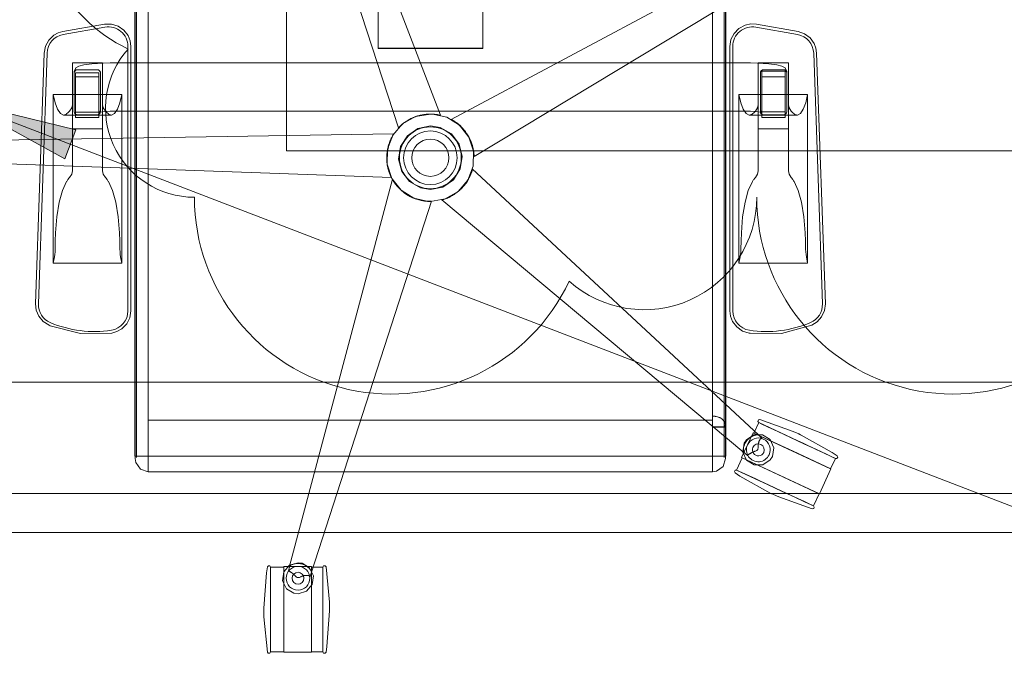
# Model space of a CAD drawing. Header units: centimetres. Extents: x -1109 to 217, y 2044 to 2913.
# Tile 8 of 36: x -760 to -685, y 2563 to 2612. Entities that reach past the tile are written whole.
import ezdxf

# ---------------------------------------------------------------- set-up
doc = ezdxf.new("R2010")
doc.units = ezdxf.units.CM
for name, color, linetype, lineweight in [('Chmurki rewizji', 130, 'Continuous', 9), ('Meble-1', 9, 'Continuous', 18), ('Notatki tekstowe', 130, 'Continuous', 9), ('Notatki tekstowe-1', 7, 'Continuous', 9)]:
    doc.layers.add(name, color=color, linetype=linetype, lineweight=lineweight)

# ---------------------------------------------------------------- blocks, each defined once
blk = doc.blocks.new('F04148_EN_Teacher-Desk - Gray with Green-888308-Wytyczne elektryczne')
at = {"layer": 'Meble-1'}
for p, q in [((45.5, -28.5), (-45.5, -28.5)), ((-45.5, -31.5), (45.5, -31.5)), ((-60, -40), (60, -40)), ((60, -40), (-60, -40))]:
    blk.add_line(p, q, dxfattribs=at)
blk = doc.blocks.new('Blocks_Tella Chair_F06375EN - Black-590145-Wytyczne elektryczne')
at = {"layer": 'Meble-1'}
for p, q in [((-10.225, 28.417), (0.782, -0.093)), ((-2.435, -1.058), (-11.866, 27.798)), ((-4, 5.043), (-4, 18.149)), ((4, 18.149), (4, 5.043)), ((-4, 5.625), (-4, 17.282)), ((4, 17.282), (4, 5.625)), ((1.583, -0.407), (28.237, 13.825)), ((29.132, 12.317), (3.34, -3.249)), ((-22.602, 11.634), (-22.602, -16.813)), ((-22.602, -20.665), (-22.602, 11.342)), ((-22.57, 11.659), (-22.57, -16.813)), ((-22.57, -16.826), (-22.57, 11.646)), ((-22.57, 11.504), (-22.57, -20.653)), ((-22.57, 11.504), (-22.57, -20.653)), ((-22.57, 11.491), (-22.57, -20.665)), ((-22.479, -16.819), (-22.479, 11.652)), ((-22.479, -20.659), (-22.479, 11.501)), ((-21.576, 11.574), (-21.576, -16.895)), ((-21.576, -20.583), (-21.576, 11.574)), ((-21.573, -16.813), (-21.573, 11.656)), ((-21.573, -16.895), (-21.573, 11.574)), ((-21.573, -20.583), (-21.573, 11.574)), ((-21.573, -16.895), (-21.573, 11.574)), ((-21.573, 11.534), (-21.573, -14.34)), ((-21.573, 11.491), (-21.573, -20.665)), ((21.573, 11.656), (21.573, -16.813)), ((21.573, 11.574), (21.573, -16.895)), ((21.573, -20.583), (21.573, 11.574)), ((21.573, -16.895), (21.573, 11.574)), ((21.573, -14.34), (21.573, 11.534)), ((21.573, -20.665), (21.573, 11.491)), ((21.576, 11.574), (21.576, -20.583)), ((21.576, -16.895), (21.576, 11.574)), ((22.479, 11.653), (22.479, -16.819)), ((22.479, 11.5), (22.479, -20.659)), ((22.57, 11.656), (22.57, -16.813)), ((22.57, 11.643), (22.57, -16.826)), ((22.57, -20.653), (22.57, 11.507)), ((22.57, -20.653), (22.57, 11.507)), ((22.57, 11.494), (22.57, -20.665)), ((22.602, -16.813), (22.602, 11.634)), ((22.602, 11.342), (22.602, -20.665)), ((-24.927, 6.865), (-28.114, 6.303)), ((28.114, 6.303), (24.927, 6.865)), ((-24.888, 6.646), (-28.075, 6.084)), ((-28.075, 6.084), (-24.888, 6.646)), ((-24.888, 6.646), (-28.075, 6.084)), ((-28.075, 6.084), (-24.888, 6.646)), ((28.075, 6.084), (24.888, 6.646)), ((24.888, 6.646), (28.075, 6.084)), ((28.075, 6.084), (24.888, 6.646)), ((24.888, 6.646), (28.075, 6.084)), ((-4, 5.625), (-4, 5.009)), ((4, 5.009), (4, 5.625)), ((-29.536, 4.667), (-30.206, -14.502)), ((-29.313, 4.659), (-29.983, -14.509)), ((-29.983, -14.509), (-29.313, 4.659)), ((-29.313, 4.659), (-29.983, -14.509)), ((-29.983, -14.509), (-29.313, 4.659)), ((-23.128, -15.046), (-23.128, 5.169)), ((-23.128, 5.169), (-23.128, -15.046)), ((-23.128, -15.046), (-23.128, 5.169)), ((-23.128, 5.169), (-23.128, -15.046)), ((-22.905, -15.046), (-22.905, 5.169)), ((-4, 5.009), (-4, 5.043)), ((-4, 5.043), (4, 5.043)), ((-4, 5.009), (4, 5.009)), ((4, 5.043), (4, 5.009)), ((22.905, 5.169), (22.905, -15.046)), ((23.128, 5.169), (23.128, -15.046)), ((23.128, -15.046), (23.128, 5.169)), ((23.128, 5.169), (23.128, -15.046)), ((23.128, -15.046), (23.128, 5.169)), ((29.983, -14.509), (29.313, 4.659)), ((29.313, 4.659), (29.983, -14.509)), ((29.983, -14.509), (29.313, 4.659)), ((29.313, 4.659), (29.983, -14.509)), ((30.206, -14.502), (29.536, 4.667)), ((-27.375, -1.143), (-27.375, 3.923)), ((-27.375, 3.923), (-25.07, 3.923)), ((-27.375, 3.923), (-27.375, 0.712)), ((-25.07, 3.923), (-25.07, -1.143)), ((-25.07, 0.712), (-25.07, 3.923)), ((-6.236, 3.911), (-24.489, 3.911)), ((24.489, 3.911), (-6.236, 3.911)), ((25.07, 3.923), (25.07, -1.143)), ((25.07, 3.923), (27.375, 3.923)), ((25.07, 0.712), (25.07, 3.923)), ((27.375, -1.143), (27.375, 3.923)), ((27.375, 3.923), (27.375, 0.712)), ((-27.249, 3.262), (-27.249, 3.141)), ((-27.249, 3.141), (-27.249, 0.181)), ((-27.141, 0.135), (-27.141, 3.146)), ((-27.141, 3.146), (-25.344, 3.146)), ((-27.141, 2.856), (-27.141, 3.146)), ((-25.484, 3.388), (-26.999, 3.388)), ((-25.344, 3.146), (-25.344, 0.135)), ((-25.344, 3.146), (-25.344, 2.856)), ((-25.234, 3.262), (-25.234, 0.302)), ((-25.234, 3.141), (-25.234, 3.262)), ((-25.234, 0.181), (-25.234, 3.141)), ((25.234, 0.302), (25.234, 3.262)), ((25.234, 3.262), (25.234, 3.141)), ((25.234, 3.141), (25.234, 0.181)), ((25.344, 2.856), (25.344, 3.288)), ((25.344, 3.288), (25.344, 0.17)), ((25.344, 3.288), (27.141, 3.288)), ((25.484, 3.388), (26.999, 3.388)), ((27.141, 0.17), (27.141, 3.288)), ((27.141, 3.288), (27.141, 2.856)), ((27.249, 3.141), (27.249, 3.262)), ((27.249, 0.181), (27.249, 3.141)), ((-27.141, -0.263), (-27.141, 2.856)), ((-25.344, 2.856), (-27.141, 2.856)), ((-25.344, 2.856), (-25.344, -0.263)), ((25.344, -0.263), (25.344, 2.856)), ((27.141, 2.856), (25.344, 2.856)), ((27.141, 2.856), (27.141, -0.263)), ((-28.852, 1.5), (-23.593, 1.5)), ((-28.852, 1.5), (-28.852, -11.389)), ((-23.593, -11.389), (-23.593, 1.5)), ((23.593, 1.5), (28.852, 1.5)), ((23.593, -11.389), (23.593, 1.5)), ((28.852, 1.5), (28.852, -11.389)), ((-27.82, 0.009), (-27.832, 0)), ((-25.344, 0.135), (-27.141, 0.135)), ((-27.141, 0.135), (-27.141, -0.263)), ((-25.344, -0.263), (-25.344, 0.135)), ((-24.613, 0), (-24.625, 0.009)), ((-24.489, 0.21), (-6.236, 0.21)), ((-6.236, 0.21), (24.489, 0.21)), ((24.613, 0), (24.625, 0.009)), ((25.344, 0.17), (25.344, -0.263)), ((25.344, 0.17), (27.141, 0.17)), ((27.141, -0.263), (27.141, 0.17)), ((27.82, 0.009), (27.832, 0)), ((-28.039, -0.079), (-24.406, -0.079)), ((-27.141, -0.263), (-25.344, -0.263)), ((-26.999, -0.066), (-25.484, -0.066)), ((24.406, -0.079), (28.039, -0.079)), ((25.344, -0.263), (27.141, -0.263)), ((26.999, -0.066), (25.484, -0.066)), ((-33.439, -2.007), (-2.818, -1.5)), ((-27.375, -4.354), (-27.375, -1.143)), ((-27.375, -1.143), (-25.07, -1.143)), ((-25.07, -1.143), (-25.07, -4.354)), ((-2.809, -1.532), (-2.818, -1.5)), ((-2.818, -1.5), (-2.809, -1.532)), ((25.07, -1.143), (27.375, -1.143)), ((25.07, -1.143), (25.07, -4.354)), ((27.375, -4.354), (27.375, -1.143)), ((-2.977, -4.858), (-33.423, -3.761)), ((3.207, -4.192), (25.093, -24.532)), ((-10.772, -34.562), (-2.908, -4.987)), ((0.084, -6.654), (-9.08, -35.025)), ((23.959, -25.869), (0.868, -6.569)), ((-28.852, -11.389), (-28.757, -10.914)), ((-23.689, -10.914), (-23.593, -11.389)), ((23.689, -10.914), (23.593, -11.389)), ((28.852, -11.389), (28.757, -10.914)), ((-28.852, -11.389), (-23.593, -11.389)), ((23.593, -11.389), (28.852, -11.389)), ((-21.573, -23.404), (-21.573, -14.34)), ((21.573, -14.34), (21.573, -23.404)), ((-22.602, -23.918), (-22.602, -16.813)), ((-22.57, -16.813), (-22.57, -23.918)), ((-22.57, -16.826), (-22.57, -23.789)), ((-21.576, -23.085), (-21.576, -16.895)), ((-21.573, -23.918), (-21.573, -16.813)), ((-21.573, -16.895), (-21.573, -23.404)), ((-21.573, -16.895), (-21.573, -23.087)), ((21.573, -23.939), (21.573, -16.813)), ((21.573, -23.404), (21.573, -16.895)), ((21.573, -16.895), (21.573, -23.105)), ((21.576, -16.895), (21.576, -23.085)), ((22.57, -23.939), (22.57, -16.813)), ((22.57, -23.809), (22.57, -16.826)), ((22.602, -16.813), (22.602, -23.918)), ((-22.602, -20.665), (-22.602, -25.808)), ((-22.57, -25.991), (-22.57, -20.653)), ((-22.57, -25.808), (-22.57, -20.665)), ((-21.576, -20.583), (-21.576, -26.987)), ((-21.573, -20.583), (-21.573, -26.985)), ((-21.573, -25.808), (-21.573, -20.665)), ((21.573, -20.583), (21.573, -26.985)), ((21.573, -25.808), (21.573, -20.665)), ((21.576, -26.987), (21.576, -20.583)), ((22.57, -20.653), (22.57, -25.991)), ((22.57, -20.665), (22.57, -25.808)), ((22.602, -25.808), (22.602, -20.665)), ((-21.576, -23.085), (-21.576, -27.348)), ((-21.573, -27.346), (-21.573, -23.087)), ((21.573, -23.918), (21.573, -23.087)), ((21.573, -23.087), (21.573, -27.346)), ((21.573, -23.939), (21.573, -23.105)), ((21.576, -27.348), (21.576, -23.085)), ((-22.602, -23.918), (-22.602, -26.166)), ((-22.57, -26.349), (-22.57, -23.789)), ((-22.57, -26.166), (-22.57, -23.918)), ((-21.573, -23.404), (21.573, -23.404)), ((-21.573, -23.918), (-21.573, -26.166)), ((21.573, -26.166), (21.573, -23.918)), ((21.573, -23.918), (22.57, -23.918)), ((21.573, -23.939), (22.57, -23.939)), ((22.57, -23.789), (22.57, -26.349)), ((22.57, -23.918), (22.57, -26.166)), ((22.602, -26.166), (22.602, -23.918)), ((25.111, -23.595), (24.741, -24.387)), ((30.979, -26.331), (25.111, -23.595)), ((30.979, -26.331), (25.111, -23.595)), ((23.8, -26.265), (24.687, -24.362)), ((23.8, -26.265), (24.687, -24.362)), ((30.635, -27.135), (24.687, -24.362)), ((24.687, -24.362), (27.737, -25.784)), ((30.61, -27.123), (24.741, -24.387)), ((30.61, -27.123), (24.741, -24.387)), ((28.164, -24.457), (28.26, -24.502)), ((28.26, -24.502), (28.356, -24.547)), ((-22.602, -26.163), (-22.602, -25.808)), ((-22.602, -26.166), (22.602, -26.166)), ((-22.57, -25.808), (-22.57, -26.163)), ((-22.57, -25.991), (-22.57, -26.346)), ((-22.57, -25.991), (-22.57, -26.346)), ((-22.57, -26.166), (-21.573, -26.166)), ((-22.57, -26.346), (-22.57, -26.349)), ((-22.479, -26.254), (-22.479, -25.9)), ((-22.479, -26.258), (-22.479, -26.254)), ((-21.573, -25.808), (-21.573, -26.163)), ((21.573, -25.808), (21.573, -26.163)), ((21.573, -26.166), (22.57, -26.166)), ((22.479, -25.9), (22.479, -26.254)), ((22.479, -26.254), (22.479, -26.258)), ((22.57, -26.163), (22.57, -25.808)), ((22.57, -26.346), (22.57, -25.991)), ((22.57, -26.346), (22.57, -25.991)), ((22.57, -26.349), (22.57, -26.346)), ((22.602, -25.808), (22.602, -26.163)), ((23.854, -26.29), (23.42, -27.22)), ((26.849, -27.687), (23.8, -26.265)), ((23.8, -26.265), (29.748, -29.039)), ((29.722, -29.027), (23.854, -26.29)), ((29.722, -29.027), (23.854, -26.29)), ((30.635, -27.135), (27.737, -25.784)), ((30.61, -27.123), (30.979, -26.331)), ((-21.576, -27.341), (-21.576, -26.987)), ((-21.573, -27.34), (-21.573, -26.985)), ((21.573, -27.34), (21.573, -26.985)), ((21.576, -26.987), (21.576, -27.341)), ((-21.576, -27.348), (21.576, -27.348)), ((23.42, -27.22), (29.289, -29.956)), ((23.42, -27.22), (29.289, -29.956)), ((26.849, -27.687), (29.748, -29.039)), ((29.748, -29.039), (30.635, -27.135)), ((30.635, -27.135), (29.748, -29.039)), ((26.14, -29.049), (26.043, -29.005)), ((26.236, -29.094), (26.14, -29.049)), ((29.289, -29.956), (29.722, -29.027)), ((-11.198, -37.95), (-11.198, -34.585)), ((-11.198, -34.585), (-11.198, -41.148)), ((-11.198, -34.585), (-9.098, -34.585)), ((-11.198, -34.585), (-9.098, -34.585)), ((-9.098, -41.148), (-9.098, -34.585)), ((-9.098, -34.585), (-9.098, -37.95)), ((-11.198, -34.645), (-12.224, -34.645)), ((-12.224, -34.645), (-12.224, -41.12)), ((-12.224, -34.645), (-12.224, -41.12)), ((-11.198, -41.12), (-11.198, -34.645)), ((-11.198, -41.12), (-11.198, -34.645)), ((-8.224, -34.645), (-9.098, -34.645)), ((-9.098, -41.12), (-9.098, -34.645)), ((-9.098, -41.12), (-9.098, -34.645)), ((-8.224, -41.12), (-8.224, -34.645)), ((-8.224, -41.12), (-8.224, -34.645)), ((-12.732, -37.882), (-12.733, -37.776)), ((-12.733, -37.988), (-12.732, -37.882)), ((-11.198, -37.95), (-11.198, -41.148)), ((-9.098, -41.148), (-9.098, -37.95)), ((-7.715, -37.776), (-7.715, -37.882)), ((-7.715, -37.882), (-7.715, -37.988)), ((-12.224, -41.12), (-11.198, -41.12)), ((-11.198, -41.148), (-9.098, -41.148)), ((-9.098, -41.148), (-11.198, -41.148)), ((-9.098, -41.12), (-8.224, -41.12))]:
    blk.add_line(p, q, dxfattribs=at)
at = {"layer": 'Meble-1', "flags": 128}
for points in [[(-24.927, 6.865), (-24.397, 6.876), (-23.888, 6.725), (-23.45, 6.426), (-23.123, 6.007), (-22.958, 5.593), (-22.905, 5.169)], [(22.905, 5.169), (22.987, 5.693), (23.224, 6.167), (23.594, 6.547), (24.063, 6.796), (24.5, 6.887), (24.927, 6.865)], [(-29.536, 4.667), (-29.436, 5.188), (-29.183, 5.654), (-28.799, 6.021), (-28.465, 6.202), (-28.114, 6.303)], [(28.114, 6.303), (28.616, 6.132), (29.042, 5.816), (29.352, 5.385), (29.485, 5.029), (29.536, 4.667)], [(-27.249, 3.262), (-27.125, 3.521), (-26.889, 3.652), (-26.503, 3.756), (-25.881, 3.846), (-25.016, 3.902), (-24.489, 3.911)], [(27.249, 3.262), (27.125, 3.521), (26.889, 3.652), (26.503, 3.756), (25.881, 3.846), (25.016, 3.902), (24.489, 3.911)], [(-27.832, 0), (-28.067, -0.078), (-28.299, 0.047), (-28.516, 0.366), (-28.704, 0.86), (-28.852, 1.5)], [(-23.593, 1.5), (-23.741, 0.86), (-23.929, 0.366), (-24.146, 0.047), (-24.378, -0.078), (-24.613, 0)], [(23.593, 1.5), (23.741, 0.86), (23.929, 0.366), (24.146, 0.047), (24.378, -0.078), (24.613, 0)], [(27.832, 0), (28.067, -0.078), (28.299, 0.047), (28.516, 0.366), (28.704, 0.86), (28.852, 1.5)], [(-27.594, 0.216), (-27.698, 0.112), (-27.82, 0.009)], [(-27.375, 0.712), (-27.43, 0.463), (-27.594, 0.216)], [(-25.234, 0.302), (-25.312, 0.134), (-25.325, 0.126)], [(-25.325, 0.126), (-25.222, 0.154), (-24.875, 0.197), (-24.489, 0.21)], [(-24.851, 0.216), (-25.015, 0.463), (-25.07, 0.712)], [(-24.625, 0.009), (-24.748, 0.112), (-24.851, 0.216)], [(0, 0), (-1.127, -0.196), (-2.122, -0.76), (-2.869, -1.627), (-3.279, -2.695), (-3.304, -3.839), (-2.943, -4.925), (-2.237, -5.825), (-1.268, -6.433), (-0.151, -6.68), (0, -6.683)], [(0, -6.683), (1.127, -6.488), (2.122, -5.923), (2.869, -5.056), (3.279, -3.988), (3.304, -2.844), (2.943, -1.759), (2.237, -0.859), (1.268, -0.25), (0.151, -0.003), (0, 0)], [(25.325, 0.126), (25.222, 0.154), (24.875, 0.197), (24.489, 0.21)], [(24.625, 0.009), (24.748, 0.112), (24.851, 0.216)], [(24.851, 0.216), (25.015, 0.463), (25.07, 0.712)], [(25.234, 0.302), (25.312, 0.134), (25.325, 0.126)], [(27.375, 0.712), (27.43, 0.463), (27.594, 0.216)], [(27.594, 0.216), (27.698, 0.112), (27.82, 0.009)], [(-0.633, -0.061), (-0.318, -0.015), (0, 0)], [(0, 0), (0.394, -0.023), (0.782, -0.093)], [(0, -0.911), (-0.954, -1.106), (-1.755, -1.66), (-2.275, -2.484), (-2.429, -3.445), (-2.193, -4.39), (-1.605, -5.167), (-0.76, -5.651), (0, -5.773)], [(0, -5.773), (0.954, -5.578), (1.755, -5.024), (2.275, -4.2), (2.429, -3.238), (2.193, -2.293), (1.605, -1.516), (0.76, -1.033), (0, -0.911)], [(-3.33, -3.065), (-3.164, -2.266), (-2.809, -1.532)], [(3.247, -2.553), (3.312, -2.898), (3.34, -3.249)], [(-27.594, -4.849), (-27.43, -4.603), (-27.375, -4.354)], [(-25.07, -4.354), (-25.015, -4.603), (-24.851, -4.849)], [(25.07, -4.354), (25.015, -4.603), (24.851, -4.849)], [(27.594, -4.849), (27.43, -4.603), (27.375, -4.354)], [(-28.664, -9.085), (-28.567, -7.857), (-28.385, -6.75), (-28.131, -5.833), (-27.82, -5.163)], [(-24.625, -5.163), (-24.314, -5.833), (-24.06, -6.75), (-23.879, -7.857), (-23.781, -9.085)], [(-2.908, -4.987), (-2.578, -5.468), (-2.168, -5.884)], [(24.625, -5.163), (24.314, -5.833), (24.06, -6.75), (23.879, -7.857), (23.781, -9.085)], [(28.664, -9.085), (28.567, -7.857), (28.385, -6.75), (28.131, -5.833), (27.82, -5.163)], [(0, -6.683), (0.024, -6.683), (0.048, -6.683)], [(1.408, -6.372), (1.142, -6.482), (0.868, -6.569)], [(-28.699, -10.331), (-28.686, -9.706), (-28.664, -9.085)], [(-23.781, -9.085), (-23.759, -9.706), (-23.746, -10.331)], [(23.781, -9.085), (23.759, -9.706), (23.746, -10.331)], [(28.699, -10.331), (28.686, -9.706), (28.664, -9.085)], [(-28.757, -10.914), (-28.727, -10.733), (-28.708, -10.537), (-28.699, -10.331)], [(-23.746, -10.331), (-23.737, -10.537), (-23.718, -10.733), (-23.689, -10.914)], [(23.746, -10.331), (23.737, -10.537), (23.718, -10.733), (23.689, -10.914)], [(28.757, -10.914), (28.727, -10.733), (28.708, -10.537), (28.699, -10.331)], [(-29.159, -16.147), (-29.609, -15.867), (-29.953, -15.462), (-30.153, -14.989), (-30.206, -14.502)], [(-22.905, -15.046), (-22.987, -15.57), (-23.224, -16.045), (-23.594, -16.424), (-23.968, -16.638), (-24.366, -16.749)], [(24.366, -16.749), (23.86, -16.588), (23.427, -16.281), (23.108, -15.857), (22.954, -15.455), (22.905, -15.046)], [(30.206, -14.502), (30.142, -15.028), (29.922, -15.511), (29.578, -15.893), (29.159, -16.147)], [(-24.366, -16.749), (-26.759, -16.788), (-29.075, -16.182), (-29.159, -16.147)], [(29.159, -16.147), (26.849, -16.777), (24.455, -16.762), (24.366, -16.749)], [(-22.479, -23.854), (-22.479, -22.38), (-22.479, -20.693), (-22.479, -18.865), (-22.479, -16.975), (-22.479, -16.819)], [(22.479, -16.819), (22.479, -18.71), (22.479, -20.546), (22.479, -22.248), (22.479, -23.742), (22.479, -23.874)], [(-22.57, -20.653), (-22.57, -22.051), (-22.57, -23.367), (-22.57, -24.497), (-22.57, -25.353), (-22.57, -25.866), (-22.57, -25.991)], [(-22.479, -25.9), (-22.479, -25.608), (-22.479, -24.947), (-22.479, -23.971), (-22.479, -22.757), (-22.479, -21.403), (-22.479, -20.659)], [(22.479, -20.659), (22.479, -22.044), (22.479, -23.346), (22.479, -24.461), (22.479, -25.298), (22.479, -25.792), (22.479, -25.9)], [(22.57, -25.991), (22.57, -25.698), (22.57, -25.036), (22.57, -24.058), (22.57, -22.839), (22.57, -21.475), (22.57, -20.653)], [(-22.57, -26.349), (-22.57, -26.156), (-22.57, -25.625), (-22.57, -24.894), (-22.57, -24.151), (-22.57, -23.789)], [(-22.479, -23.854), (-22.479, -24.495), (-22.479, -25.233), (-22.479, -25.866), (-22.479, -26.219), (-22.479, -26.258)], [(22.479, -26.258), (22.479, -26.065), (22.479, -25.538), (22.479, -24.822), (22.479, -24.113), (22.479, -23.854)], [(22.57, -23.789), (22.57, -24.448), (22.57, -25.211), (22.57, -25.879), (22.57, -26.282), (22.57, -26.349)], [(25.111, -23.595), (25.042, -23.501), (25.083, -23.392), (25.194, -23.367)], [(30.979, -26.331), (30.802, -26.248), (30.291, -26.01), (29.508, -25.645), (28.549, -25.198), (27.529, -24.722), (26.571, -24.276), (25.791, -23.912), (25.284, -23.676), (25.111, -23.595)], [(25.111, -23.595), (25.288, -23.678), (25.799, -23.916), (26.582, -24.281), (27.541, -24.728), (28.561, -25.204), (29.519, -25.65), (30.299, -26.014), (30.806, -26.25), (30.979, -26.331)], [(25.194, -23.367), (27.756, -24.273), (28.164, -24.457)], [(26.156, -26.18), (26.256, -25.51), (25.975, -24.895), (25.404, -24.532), (24.727, -24.538), (24.163, -24.913), (23.997, -25.173)], [(28.164, -24.457), (28.208, -24.477), (28.3, -24.52), (28.355, -24.546), (28.356, -24.547)], [(28.356, -24.547), (28.312, -24.526), (28.22, -24.483), (28.165, -24.457), (28.164, -24.457)], [(28.356, -24.547), (30.729, -25.871), (31.1, -26.121)], [(23.997, -25.173), (23.898, -25.843), (24.179, -26.459), (24.75, -26.822), (25.427, -26.815), (25.99, -26.44), (26.156, -26.18)], [(-21.573, -27.346), (-22.161, -27.155), (-22.522, -26.654), (-22.57, -26.349)], [(22.57, -26.349), (22.379, -26.936), (21.878, -27.298), (21.573, -27.346)], [(31.1, -26.121), (31.152, -26.225), (31.093, -26.326), (30.979, -26.331)], [(23.3, -27.43), (23.248, -27.326), (23.307, -27.226), (23.42, -27.22)], [(26.043, -29.005), (23.67, -27.68), (23.3, -27.43)], [(23.42, -27.22), (23.598, -27.303), (24.109, -27.541), (24.891, -27.906), (25.851, -28.353), (26.871, -28.829), (27.829, -29.276), (28.608, -29.639), (29.116, -29.876), (29.289, -29.956)], [(29.289, -29.956), (29.111, -29.874), (28.6, -29.636), (27.818, -29.271), (26.859, -28.823), (25.838, -28.347), (24.88, -27.901), (24.101, -27.537), (23.594, -27.301), (23.42, -27.22)], [(26.236, -29.094), (26.191, -29.074), (26.099, -29.031), (26.044, -29.005), (26.043, -29.005)], [(26.043, -29.005), (26.087, -29.025), (26.179, -29.068), (26.235, -29.094), (26.236, -29.094)], [(29.205, -30.184), (26.643, -29.278), (26.236, -29.094)], [(29.289, -29.956), (29.358, -30.05), (29.316, -30.159), (29.205, -30.184)], [(-12.733, -37.776), (-12.535, -35.066), (-12.465, -34.624)], [(-12.465, -34.624), (-12.393, -34.533), (-12.277, -34.544), (-12.224, -34.645)], [(-10.125, -34.303), (-10.774, -34.495), (-11.213, -35.01), (-11.301, -35.681), (-11.009, -36.292), (-10.431, -36.645), (-10.125, -36.685)], [(-10.125, -36.685), (-9.476, -36.492), (-9.037, -35.977), (-8.949, -35.306), (-9.241, -34.696), (-9.819, -34.343), (-10.125, -34.303)], [(-8.224, -34.645), (-8.168, -34.543), (-8.052, -34.534), (-7.982, -34.624)], [(-7.982, -34.624), (-7.72, -37.329), (-7.715, -37.776)], [(-12.224, -34.645), (-12.224, -34.841), (-12.224, -35.404), (-12.224, -36.268), (-12.224, -37.326), (-12.224, -38.452), (-12.224, -39.509), (-12.224, -40.369), (-12.224, -40.929), (-12.224, -41.12)], [(-12.224, -41.12), (-12.224, -40.924), (-12.224, -40.36), (-12.224, -39.497), (-12.224, -38.438), (-12.224, -37.313), (-12.224, -36.256), (-12.224, -35.395), (-12.224, -34.836), (-12.224, -34.645)], [(-8.224, -41.12), (-8.224, -40.924), (-8.224, -40.36), (-8.224, -39.497), (-8.224, -38.438), (-8.224, -37.313), (-8.224, -36.256), (-8.224, -35.395), (-8.224, -34.836), (-8.224, -34.645)], [(-8.224, -34.645), (-8.224, -34.841), (-8.224, -35.404), (-8.224, -36.268), (-8.224, -37.326), (-8.224, -38.452), (-8.224, -39.509), (-8.224, -40.369), (-8.224, -40.929), (-8.224, -41.12)], [(-12.733, -37.988), (-12.733, -37.94), (-12.733, -37.838), (-12.733, -37.777), (-12.733, -37.776)], [(-12.733, -37.776), (-12.733, -37.825), (-12.733, -37.926), (-12.733, -37.987), (-12.733, -37.988)], [(-12.465, -41.14), (-12.727, -38.436), (-12.733, -37.988)], [(-7.715, -37.988), (-7.912, -40.699), (-7.982, -41.14)], [(-7.715, -37.776), (-7.715, -37.825), (-7.715, -37.926), (-7.715, -37.987), (-7.715, -37.988)], [(-7.715, -37.988), (-7.715, -37.94), (-7.715, -37.838), (-7.715, -37.777), (-7.715, -37.776)], [(-12.224, -41.12), (-12.28, -41.222), (-12.396, -41.23), (-12.465, -41.14)], [(-7.982, -41.14), (-8.055, -41.232), (-8.171, -41.22), (-8.224, -41.12)]]:
    blk.add_lwpolyline(points, dxfattribs=at)
at = {"layer": 'Meble-1'}
for centre, radius, start, end in [((-27.814, 4.607), 1.5, 100, 178), ((-27.814, 4.607), 1.5, 100, 178), ((-27.814, 4.607), 1.5, 100, 178), ((-27.814, 4.607), 1.5, 100, 178), ((-24.628, 5.169), 1.5, 360, 100), ((-24.628, 5.169), 1.5, 360, 100), ((-24.628, 5.169), 1.5, 360, 100), ((-24.628, 5.169), 1.5, 360, 100), ((24.628, 5.169), 1.5, 80, 180), ((24.628, 5.169), 1.5, 80, 180), ((24.628, 5.169), 1.5, 80, 180), ((24.628, 5.169), 1.5, 80, 180), ((27.814, 4.607), 1.5, 2, 80), ((27.814, 4.607), 1.5, 2, 80), ((27.814, 4.607), 1.5, 2, 80), ((27.814, 4.607), 1.5, 2, 80), ((0, -3.342), 2.364, 90, 270), ((0, -3.342), 2.364, 90, 270), ((0, -3.342), 2.048, 90, 270), ((0, -3.342), 2.364, 270, 90), ((0, -3.342), 2.364, 270, 90), ((0, -3.342), 2.048, 270, 90), ((0, -3.342), 1.422, 90, 270), ((0, -3.342), 1.422, 90, 270), ((0, -3.342), 1.422, 270, 90), ((0, -3.342), 1.422, 270, 90), ((-28.484, -14.562), 1.5, 178, 246.94405), ((-28.484, -14.562), 1.5, 178, 246.94405), ((-28.484, -14.562), 1.5, 178, 246.94405), ((-28.484, -14.562), 1.5, 178, 246.94405), ((-24.628, -15.046), 1.5, 278.74742, 360), ((-24.628, -15.046), 1.5, 278.74742, 360), ((-24.628, -15.046), 1.5, 278.74742, 360), ((-24.628, -15.046), 1.5, 278.74742, 360), ((24.628, -15.046), 1.5, 180, 261.25258), ((24.628, -15.046), 1.5, 180, 261.25258), ((24.628, -15.046), 1.5, 180, 261.25258), ((24.628, -15.046), 1.5, 180, 261.25258), ((28.484, -14.562), 1.5, 293.05595, 2), ((28.484, -14.562), 1.5, 293.05595, 2), ((28.484, -14.562), 1.5, 293.05595, 2), ((28.484, -14.562), 1.5, 293.05595, 2), ((-25.706, -8.036), 8.592, 246.94405, 278.74742), ((-25.706, -8.036), 8.592, 246.94405, 278.74742), ((-25.706, -8.036), 8.592, 246.94405, 278.74742), ((-25.706, -8.036), 8.592, 246.94405, 278.74742), ((25.706, -8.036), 8.592, 261.25258, 293.05595), ((25.706, -8.036), 8.592, 261.25258, 293.05595), ((25.706, -8.036), 8.592, 261.25258, 293.05595), ((25.706, -8.036), 8.592, 261.25258, 293.05595), ((25.077, -25.677), 0.909, 335, 155), ((25.077, -25.677), 0.909, 335, 155), ((25.077, -25.677), 0.909, 155, 335), ((25.077, -25.677), 0.909, 155, 335), ((25.077, -25.677), 0.454, 155, 335), ((25.077, -25.677), 0.454, 155, 335), ((25.077, -25.677), 0.454, 335, 155), ((25.077, -25.677), 0.454, 335, 155), ((-10.125, -35.494), 0.909, 90, 270), ((-10.125, -35.494), 0.909, 90, 270), ((-10.125, -35.494), 0.909, 270, 90), ((-10.125, -35.494), 0.909, 270, 90), ((-10.125, -35.494), 0.454, 90, 270), ((-10.125, -35.494), 0.454, 90, 270), ((-10.125, -35.494), 0.454, 270, 90), ((-10.125, -35.494), 0.454, 270, 90)]:
    blk.add_arc(centre, radius, start, end, dxfattribs=at)
for centre, major_axis, ratio, start_param, end_param in [((-26.999, 3.141), (-0.25, 0), 0.987312, 4.712389, 6.283185), ((-25.484, 3.141), (0.25, 0), 0.987312, 0, 1.570796), ((25.484, 3.141), (-0.25, 0), 0.987312, 4.712389, 6.283185), ((26.999, 3.141), (0.25, 0), 0.987312, 0, 1.570796), ((-26.999, 0.181), (0.25, 0), 0.987312, 3.141593, 4.712389), ((-25.484, 0.181), (-0.25, 0), 0.987312, 1.570796, 3.141593), ((25.484, 0.181), (-0.25, 0), 0.987312, 0, 1.570796), ((26.999, 0.181), (-0.25, 0), 0.987312, 1.570796, 3.141593), ((-29.232, -9.609), (1.868, 4.921), 0.10511, 0.477536, 0.484802), ((-23.217, -9.61), (-1.865, 4.922), 0.105431, 5.798449, 5.805714), ((23.213, -9.609), (1.868, 4.921), 0.10511, 0.477536, 0.484802), ((29.228, -9.61), (-1.865, 4.922), 0.105431, 5.798449, 5.805714), ((0, -3.249), (-3.485, 0), 0.977562, 1.570796, 1.59493), ((21.573, -23.789), (0.997, 0), 0.704848, 0, 1.570796), ((21.573, -23.809), (0.997, 0), 0.707107, 0, 1.570796), ((22.57, -23.854), (0.0916, 0), 0.704848, 1.570796, 4.712389), ((22.57, -23.874), (0.0916, 0), 0.707107, 1.570796, 4.712389)]:
    blk.add_ellipse(centre, major_axis=major_axis, ratio=ratio, start_param=start_param, end_param=end_param, dxfattribs=at)
for points, knots in [([(0, 0), (-0.058, 0), (-0.188, -0.003), (-0.437, -0.025), (-0.709, -0.072), (-0.988, -0.145), (-1.254, -0.24), (-1.573, -0.385), (-1.82, -0.536), (-1.972, -0.643), (-2.012, -0.674), (-2.024, -0.683)], [0, 0, 0, 0, 0.1, 0.2, 0.3, 0.4, 0.5, 0.6, 0.8, 0.9, 1, 1, 1, 1]), ([(3.275, -2.678), (3.273, -2.668), (3.267, -2.638), (3.251, -2.567), (3.226, -2.466), (3.19, -2.343), (3.142, -2.2), (3.081, -2.045), (3.008, -1.883), (2.917, -1.706), (2.805, -1.521), (2.633, -1.275), (2.451, -1.065), (2.291, -0.908), (2.152, -0.783), (2.091, -0.735), (2.07, -0.718)], [0, 0, 0, 0, 0.055556, 0.111111, 0.166667, 0.222222, 0.277778, 0.333333, 0.388889, 0.444444, 0.513889, 0.583333, 0.722222, 0.791667, 0.861111, 1, 1, 1, 1]), ([(-3.075, -2.035), (-3.08, -2.045), (-3.092, -2.074), (-3.12, -2.144), (-3.158, -2.246), (-3.199, -2.371), (-3.24, -2.519), (-3.278, -2.683), (-3.308, -2.859), (-3.332, -3.058), (-3.344, -3.275), (-3.339, -3.575), (-3.299, -3.916), (-3.228, -4.218), (-3.197, -4.316), (-3.189, -4.341)], [0, 0, 0, 0, 0.055556, 0.111111, 0.166667, 0.222222, 0.277778, 0.333333, 0.388889, 0.444444, 0.513889, 0.583333, 0.722222, 0.861111, 1, 1, 1, 1]), ([(1.431, -6.362), (1.441, -6.357), (1.47, -6.343), (1.537, -6.31), (1.632, -6.258), (1.746, -6.192), (1.875, -6.109), (2.012, -6.011), (2.152, -5.9), (2.302, -5.767), (2.454, -5.614), (2.649, -5.388), (2.845, -5.108), (2.991, -4.838), (3.033, -4.745), (3.043, -4.722)], [0, 0, 0, 0, 0.055556, 0.111111, 0.166667, 0.222222, 0.277778, 0.333333, 0.388889, 0.444444, 0.513889, 0.583333, 0.722222, 0.861111, 1, 1, 1, 1]), ([(-2.512, -5.546), (-2.503, -5.555), (-2.485, -5.576), (-2.451, -5.613), (-2.41, -5.658), (-2.354, -5.714), (-2.288, -5.778), (-2.217, -5.843), (-2.115, -5.931), (-1.976, -6.038), (-1.826, -6.143), (-1.586, -6.29), (-1.25, -6.452), (-0.86, -6.578), (-0.564, -6.638), (-0.465, -6.651), (-0.441, -6.654)], [0, 0, 0, 0, 0.055556, 0.083333, 0.111111, 0.166667, 0.194444, 0.222222, 0.277778, 0.333333, 0.388889, 0.444444, 0.583333, 0.722222, 0.861111, 1, 1, 1, 1]), ([(25.093, -24.532), (25.006, -24.532), (24.836, -24.553), (24.547, -24.655), (24.26, -24.862), (24.11, -25.078), (24.053, -25.199)], [0, 0, 0, 0, 0.2, 0.4, 0.7, 1, 1, 1, 1]), ([(25.062, -25.44), (25.062, -25.411), (25.062, -25.369), (25.065, -25.313), (25.069, -25.272), (25.075, -25.232), (25.083, -25.193), (25.094, -25.155), (25.105, -25.118), (25.116, -25.083), (25.132, -25.038), (25.153, -24.986), (25.175, -24.94), (25.193, -24.907), (25.206, -24.885), (25.22, -24.865), (25.238, -24.842), (25.271, -24.81), (25.301, -24.799), (25.321, -24.798)], [-1, -1, -1, -1, -0.916667, -0.875, -0.833333, -0.791667, -0.75, -0.708333, -0.666667, -0.625, -0.583333, -0.5, -0.416667, -0.375, -0.333333, -0.291667, -0.25, -0.166667, 0, 0, 0, 0]), ([(24.267, -26.096), (24.269, -26.086), (24.28, -26.068), (24.316, -26.04), (24.352, -26.016), (24.395, -25.989), (24.445, -25.959), (24.492, -25.932), (24.528, -25.913), (24.549, -25.901), (24.565, -25.893), (24.582, -25.884), (24.604, -25.873), (24.632, -25.858), (24.661, -25.843), (24.686, -25.833), (24.704, -25.826), (24.723, -25.819), (24.749, -25.81), (24.794, -25.795), (24.834, -25.783), (24.86, -25.774)], [-1, -1, -1, -1, -0.833333, -0.75, -0.666667, -0.583333, -0.5, -0.416667, -0.375, -0.354167, -0.333333, -0.3125, -0.291667, -0.25, -0.208333, -0.1875, -0.166667, -0.145833, -0.125, -0.083333, 0, 0, 0, 0]), ([(-9.08, -35.025), (-9.118, -34.946), (-9.208, -34.8), (-9.423, -34.582), (-9.732, -34.409), (-9.992, -34.364), (-10.125, -34.364)], [0, 0, 0, 0, 0.2, 0.4, 0.7, 1, 1, 1, 1]), ([(-10.848, -34.937), (-10.838, -34.934), (-10.816, -34.937), (-10.776, -34.958), (-10.739, -34.98), (-10.696, -35.007), (-10.648, -35.041), (-10.603, -35.072), (-10.571, -35.096), (-10.552, -35.11), (-10.537, -35.121), (-10.523, -35.133), (-10.502, -35.148), (-10.477, -35.167), (-10.452, -35.188), (-10.432, -35.205), (-10.418, -35.219), (-10.403, -35.234), (-10.385, -35.253), (-10.352, -35.288), (-10.324, -35.319), (-10.305, -35.339)], [-1, -1, -1, -1, -0.833333, -0.75, -0.666667, -0.583333, -0.5, -0.416667, -0.375, -0.354167, -0.333333, -0.3125, -0.291667, -0.25, -0.208333, -0.1875, -0.166667, -0.145833, -0.125, -0.083333, 0, 0, 0, 0]), ([(-9.916, -35.38), (-9.891, -35.368), (-9.852, -35.35), (-9.801, -35.329), (-9.762, -35.315), (-9.723, -35.304), (-9.683, -35.295), (-9.645, -35.289), (-9.607, -35.283), (-9.57, -35.278), (-9.523, -35.273), (-9.466, -35.271), (-9.416, -35.271), (-9.379, -35.274), (-9.353, -35.277), (-9.329, -35.281), (-9.3, -35.287), (-9.257, -35.304), (-9.234, -35.326), (-9.225, -35.344)], [-1, -1, -1, -1, -0.916667, -0.875, -0.833333, -0.791667, -0.75, -0.708333, -0.666667, -0.625, -0.583333, -0.5, -0.416667, -0.375, -0.333333, -0.291667, -0.25, -0.166667, 0, 0, 0, 0])]:
    blk.add_open_spline(points, degree=3, knots=knots, dxfattribs=at)
for points in [[(0.182, -0.005), (0.168, -0.004), (0.125, -0.002), (0.047, 0), (0, 0)], [(-2.435, -1.058), (-2.273, -0.887), (-1.923, -0.586), (-1.306, -0.242), (-0.864, -0.106), (-0.633, -0.061)], [(-2.024, -0.683), (-2.094, -0.736), (-2.232, -0.85), (-2.365, -0.979), (-2.43, -1.048)], [(0.782, -0.093), (0.677, -0.068), (0.472, -0.029), (0.277, -0.01), (0.182, -0.005)], [(1.604, -0.41), (1.601, -0.409), (1.596, -0.407), (1.587, -0.406), (1.583, -0.407)], [(1.583, -0.407), (1.789, -0.521), (2.17, -0.785), (2.657, -1.294), (3.033, -1.89), (3.19, -2.325), (3.247, -2.553)], [(2.07, -0.718), (2, -0.663), (1.853, -0.556), (1.689, -0.457), (1.604, -0.41)], [(-2.43, -1.048), (-2.431, -1.049), (-2.433, -1.052), (-2.435, -1.056), (-2.435, -1.058)], [(-2.809, -1.532), (-2.863, -1.616), (-2.961, -1.785), (-3.04, -1.952), (-3.075, -2.035)], [(3.34, -3.249), (3.338, -3.148), (3.323, -2.952), (3.293, -2.768), (3.275, -2.678)], [(-2.977, -4.858), (-3.07, -4.672), (-3.221, -4.292), (-3.342, -3.682), (-3.347, -3.273), (-3.33, -3.065)], [(-3.189, -4.341), (-3.162, -4.425), (-3.102, -4.596), (-3.024, -4.767), (-2.981, -4.853)], [(3.207, -4.192), (3.14, -4.43), (2.964, -4.88), (2.562, -5.496), (2.04, -6.014), (1.63, -6.267), (1.408, -6.372)], [(3.043, -4.722), (3.078, -4.646), (3.142, -4.489), (3.196, -4.322), (3.22, -4.236)], [(3.22, -4.236), (3.221, -4.232), (3.22, -4.22), (3.212, -4.203), (3.207, -4.192)], [(-27.811, -5.148), (-27.77, -5.083), (-27.693, -4.969), (-27.625, -4.884), (-27.594, -4.849)], [(-24.851, -4.849), (-24.82, -4.884), (-24.752, -4.969), (-24.675, -5.083), (-24.634, -5.148)], [(-2.981, -4.853), (-2.98, -4.854), (-2.979, -4.855), (-2.978, -4.857), (-2.977, -4.858)], [(-2.512, -5.546), (-2.58, -5.468), (-2.716, -5.298), (-2.847, -5.097), (-2.908, -4.987)], [(24.851, -4.849), (24.82, -4.884), (24.752, -4.969), (24.675, -5.083), (24.634, -5.148)], [(27.811, -5.148), (27.77, -5.083), (27.693, -4.969), (27.625, -4.884), (27.594, -4.849)], [(-2.168, -5.884), (-1.966, -6.054), (-1.535, -6.337), (-0.783, -6.598), (-0.267, -6.655), (0, -6.655)], [(-0.441, -6.654), (-0.369, -6.664), (-0.224, -6.678), (-0.075, -6.683), (0, -6.683)], [(0.048, -6.683), (0.053, -6.683), (0.063, -6.678), (0.077, -6.664), (0.084, -6.654)], [(0.868, -6.569), (0.97, -6.541), (1.167, -6.478), (1.346, -6.402), (1.431, -6.362)], [(25.355, -24.778), (25.304, -24.726), (25.203, -24.638), (25.124, -24.566), (25.093, -24.532)], [(25.321, -24.798), (25.34, -24.798), (25.364, -24.796), (25.362, -24.785), (25.355, -24.778)], [(24.053, -25.199), (24.02, -25.269), (23.97, -25.413), (23.938, -25.642), (23.947, -25.793), (23.959, -25.869)], [(25.032, -25.656), (25.048, -25.621), (25.068, -25.55), (25.068, -25.477), (25.062, -25.44)], [(23.959, -25.869), (23.998, -25.893), (24.082, -25.962), (24.189, -26.054), (24.25, -26.099)], [(24.25, -26.099), (24.256, -26.104), (24.264, -26.108), (24.267, -26.102), (24.267, -26.096)], [(24.86, -25.774), (24.897, -25.768), (24.962, -25.742), (25.011, -25.689), (25.032, -25.656)], [(-10.772, -34.562), (-10.777, -34.608), (-10.804, -34.713), (-10.842, -34.848), (-10.857, -34.923)], [(-10.125, -34.364), (-10.202, -34.364), (-10.353, -34.379), (-10.574, -34.447), (-10.708, -34.519), (-10.772, -34.562)], [(-10.857, -34.923), (-10.859, -34.93), (-10.859, -34.939), (-10.853, -34.939), (-10.848, -34.937)], [(-10.305, -35.339), (-10.284, -35.369), (-10.233, -35.418), (-10.164, -35.44), (-10.125, -35.444)], [(-10.125, -35.444), (-10.087, -35.444), (-10.014, -35.433), (-9.948, -35.401), (-9.916, -35.38)], [(-9.225, -35.344), (-9.218, -35.361), (-9.206, -35.382), (-9.196, -35.376), (-9.193, -35.366)], [(-9.193, -35.366), (-9.168, -35.298), (-9.13, -35.169), (-9.099, -35.067), (-9.08, -35.025)]]:
    blk.add_open_spline(points, degree=3, dxfattribs=at)
blk = doc.blocks.new('Family - ___-948444-Wytyczne elektryczne')
at = {"layer": 'Chmurki rewizji'}
for centre, radius, start, end in [((-746.528, 2620.26), 11.9, 90, 244.79123), ((-746.528, 2604.96), 6.8, 138.18969, 270), ((-731.478, 2598.16), 15.05, 180, 334.79123), ((-712.128, 2598.16), 8.6, 228.18969, 0), ((-688.478, 2598.16), 15.05, 180, 334.79123)]:
    blk.add_arc(centre, radius, start, end, dxfattribs=at)

msp = doc.modelspace()

# ---------------------------------------------------------------- hatches: boundary and pattern name
at = {"layer": 'Notatki tekstowe-1'}
msp.add_hatch(color=256, dxfattribs=at).paths.add_polyline_path([(-764.413, 2605.445), (-756.439, 2601.109), (-755.588, 2603.32)])

# ---------------------------------------------------------------- linework, layer by layer
at = {"layer": 'Notatki tekstowe'}
for p, q in [((-764.413, 2605.445), (-756.439, 2601.109)), ((-755.588, 2603.32), (-764.413, 2605.445)), ((-764.413, 2605.445), (-655.676, 2563.627)), ((-756.439, 2601.109), (-755.588, 2603.32))]:
    msp.add_line(p, q, dxfattribs=at)
at = {"layer": 'Notatki tekstowe', "flags": 128}
msp.add_lwpolyline([(-739.497, 2653.51), (-668.102, 2653.51), (-668.102, 2601.7), (-739.497, 2601.7)], close=True, dxfattribs=at)

# ---------------------------------------------------------------- block references
at = {"layer": 'Chmurki rewizji'}
msp.add_blockref('Family - ___-948444-Wytyczne elektryczne', (0, 0), dxfattribs=at)
at = {"layer": 'Meble-1'}
msp.add_blockref('Blocks_Tella Chair_F06375EN - Black-590145-Wytyczne elektryczne', (-728.483, 2604.521), dxfattribs=at)
at = {"layer": 'Meble-1', "rotation": 180}
msp.add_blockref('F04148_EN_Teacher-Desk - Gray with Green-888308-Wytyczne elektryczne', (-726.683, 2544.021), dxfattribs=at)

doc.saveas('drawing.dxf')
